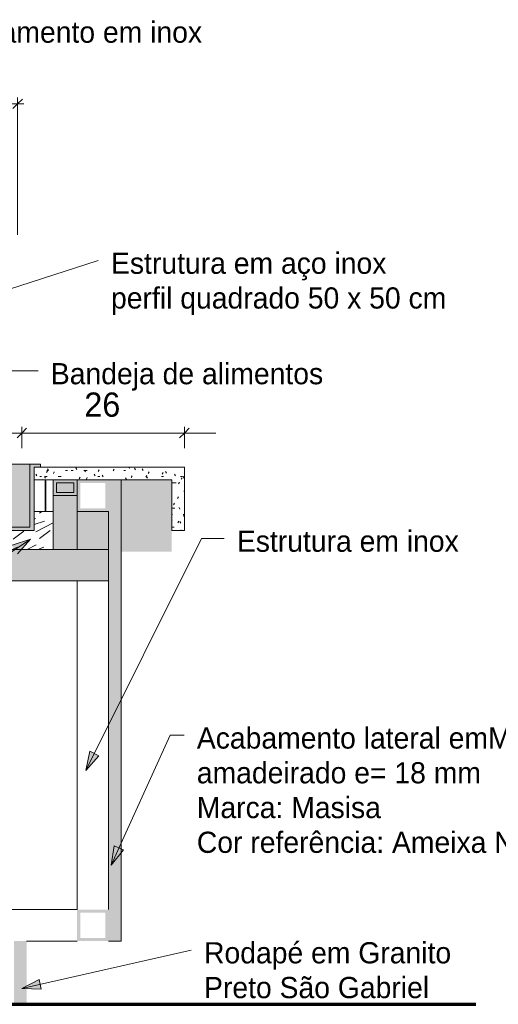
# Model space of a CAD drawing. Header units: metres. Extents: x -1.7 to 80, y -8.6 to 1.8.
# Tile 28 of 79: x 77.886 to 78.644, y 0 to 1.558. Entities that reach past the tile are written whole.
import ezdxf

# ---------------------------------------------------------------- set-up
doc = ezdxf.new("R2010")
doc.units = ezdxf.units.M
for name, color, linetype, lineweight in [('A-ANNO-DIMS', 120, 'Continuous', 9), ('A-ANNO-DIMS-10', 211, 'Continuous', 9), ('A-DETL', 90, 'Continuous', 18), ('A-DETL-GENF', 92, 'Continuous', 18), ('A-GENM', 13, 'Continuous', 18), ('G-ANNO-TEXT', 231, 'Continuous', 9)]:
    doc.layers.add(name, color=color, linetype=linetype, lineweight=lineweight)
doc.styles.add('Century Gothic_2', font='GOTHIC.TTF', dxfattribs={"height": 0.033533})
doc.styles.add('Century Gothic_5', font='GOTHIC.TTF', dxfattribs={"height": 0.038323})
doc.dimstyles.new('_Cotas_detalhamento_3_5_mm_3', dxfattribs={"dimscale": 0.3048, "dimtxt": 0.035, "dimasz": 0.049213, "dimexe": 0.032808, "dimexo": 0.098425, "dimgap": 0.049213, "dimtad": 1, "dimdec": 0, "dimlfac": 100, "dimzin": 0, "dimdsep": 46, "dimtxsty": 'Century Gothic_2', "dimblk1": 'OBLIQUE', "dimblk2": 'OBLIQUE', "dimsah": 1, "dimcen": 0.09, "dimdle": 0.032808, "dimazin": 0, "dimtfac": 1, "dimtdec": 4, "dimtix": 1, "dimtmove": 0, "dimatfit": 3, "dimfxl": 1, "dimtvp": 1, "dimtolj": 1, "dimtzin": 0, "dimarcsym": 2})
doc.dimstyles.new('_Cotas_detalhamento_4_mm__', dxfattribs={"dimscale": 0.3048, "dimtxt": 0.04, "dimasz": 0.049213, "dimexe": 0.032808, "dimexo": 0.098425, "dimgap": 0.049213, "dimtad": 1, "dimdec": 0, "dimlfac": 100, "dimzin": 0, "dimdsep": 46, "dimtxsty": 'Century Gothic_5', "dimblk1": 'OBLIQUE', "dimblk2": 'OBLIQUE', "dimsah": 1, "dimcen": 0.09, "dimdle": 0.164042, "dimazin": 0, "dimtfac": 1, "dimtdec": 4, "dimtix": 1, "dimtmove": 0, "dimatfit": 3, "dimfxl": 1, "dimtvp": 1, "dimtolj": 1, "dimtzin": 0, "dimarcsym": 2})

# ---------------------------------------------------------------- blocks, each defined once
blk = doc.blocks.new('Modelos genéricos 278 - Modelos genéricos 266-1941197-Corte AA- Buffet de Quentes')
at = {"layer": 'A-GENM'}
for p, q in [((6.8511, 0.15), (7.3561, 0.15)), ((7.4061, 0.15), (7.9111, 0.15)), ((6.9311, 0.1), (6.8511, 0.1)), ((7.9111, 0.1), (7.8311, 0.1))]:
    blk.add_line(p, q, dxfattribs=at)
blk = doc.blocks.new('Modelos genéricos 280 - Modelos genéricos 267-1942680-Corte AA- Buffet de Quentes')
at = {"layer": 'A-GENM'}
blk.add_line((7.9111, 0.15), (7.9111, 0.67), dxfattribs=at)
blk = doc.blocks.new('Modelos genéricos 302 - Modelos genéricos 298-1944852-Corte AA- Buffet de Quentes')
at = {"layer": 'A-GENM', "lineweight": 35}
blk.add_line((7.8611, 0.78), (7.8611, 0.83), dxfattribs=at)
blk = doc.blocks.new('DIMBLOCK296-Corte AA- Buffet de Quentes')
at = {"layer": 'A-ANNO-DIMS-10', "lineweight": 18}
for p, q in [((77.5721, 0.9041), (77.5646, 0.8966)), ((77.5721, 0.9041), (77.5796, 0.9116)), ((77.8897, 0.9041), (77.8822, 0.8966)), ((77.8897, 0.9041), (77.8972, 0.9116))]:
    blk.add_line(p, q, dxfattribs=at)
at = {"layer": 'A-ANNO-DIMS-10'}
for p, q in [((77.5721, 0.88), (77.5721, 0.9141)), ((77.5721, 0.9041), (77.8897, 0.9041)), ((77.5721, 0.9041), (77.5721, 0.88)), ((77.8897, 0.88), (77.8897, 0.9141)), ((77.8897, 0.9041), (77.8897, 0.88))]:
    blk.add_line(p, q, dxfattribs=at)
at = {"layer": 'A-ANNO-DIMS-10', "color": 0, "insert": (77.7011, 0.9682), "char_height": 0.03832, "width": 0.071619, "attachment_point": 1, "line_spacing_factor": 0.984117, "style": 'Century Gothic_5'}
blk.add_mtext('32', dxfattribs=at)
blk = doc.blocks.new('_Oblique')
at = {"color": 0, "linetype": 'ByBlock', "lineweight": -2}
blk.add_line((-0.5, -0.5), (0.5, 0.5), dxfattribs=at)
blk = doc.blocks.new('DIMBLOCK297-Corte AA- Buffet de Quentes')
at = {"layer": 'A-ANNO-DIMS-10', "lineweight": 18}
for p, q in [((77.8897, 0.9041), (77.8822, 0.8966)), ((77.8897, 0.9041), (77.8972, 0.9116)), ((78.1471, 0.9041), (78.1396, 0.8966)), ((78.1471, 0.9041), (78.1546, 0.9116))]:
    blk.add_line(p, q, dxfattribs=at)
at = {"layer": 'A-ANNO-DIMS-10'}
for p, q in [((77.8897, 0.88), (77.8897, 0.9141)), ((77.8897, 0.9041), (78.1971, 0.9041)), ((77.8897, 0.9041), (77.8897, 0.88)), ((78.1471, 0.88), (78.1471, 0.9141)), ((78.1471, 0.9041), (78.1471, 0.88))]:
    blk.add_line(p, q, dxfattribs=at)
at = {"layer": 'A-ANNO-DIMS-10', "color": 0, "insert": (77.9886, 0.9682), "char_height": 0.03832, "width": 0.071619, "attachment_point": 1, "line_spacing_factor": 0.984117, "style": 'Century Gothic_5'}
blk.add_mtext('26', dxfattribs=at)
blk = doc.blocks.new('DIMBLOCK302-Corte AA- Buffet de Quentes')
at = {"layer": 'A-ANNO-DIMS-10'}
for p, q in [((76.9832, 1.2175), (76.9832, 1.4351)), ((77.883, 1.2175), (77.883, 1.4351)), ((76.9732, 1.4251), (77.893, 1.4251)), ((76.9832, 1.4251), (76.9832, 1.2175)), ((77.883, 1.4251), (77.883, 1.2175))]:
    blk.add_line(p, q, dxfattribs=at)
at = {"layer": 'A-ANNO-DIMS-10', "lineweight": 18}
for p, q in [((76.9832, 1.4251), (76.9757, 1.4176)), ((76.9832, 1.4251), (76.9907, 1.4326)), ((77.883, 1.4251), (77.8755, 1.4176)), ((77.883, 1.4251), (77.8905, 1.4326))]:
    blk.add_line(p, q, dxfattribs=at)
at = {"layer": 'A-ANNO-DIMS-10', "color": 0, "insert": (77.407, 1.4831), "char_height": 0.03353, "width": 0.062667, "attachment_point": 1, "line_spacing_factor": 0.984117, "style": 'Century Gothic_2'}
blk.add_mtext('90', dxfattribs=at)

msp = doc.modelspace()

# ---------------------------------------------------------------- hatches: boundary and pattern name
at = {"layer": 'A-DETL-GENF'}
for color, points in [(9, [(77.9021, 0.75), (77.9094, 0.75), (77.9094, 0.85), (77.9194, 0.85), (77.9194, 0.855), (77.9021, 0.855), (77.9021, 0.755), (77.5921, 0.755), (77.5921, 0.855), (77.5744, 0.855), (77.5744, 0.85), (77.5844, 0.85), (77.5844, 0.75), (77.8971, 0.75)]), (7, [(77.8922, 0.755), (77.9021, 0.755), (77.9021, 0.855), (77.5921, 0.855), (77.5921, 0.755), (77.8897, 0.755)]), (7, [(78.1271, 0.7163), (78.1271, 0.83), (78.0471, 0.83), (78.0471, 0.7163), (78.061, 0.7163)]), (7, [(78.0271, 0.72), (78.0271, 0.78), (77.9771, 0.78), (77.9771, 0.72)]), (7, [(76.9547, 0.67), (78.0271, 0.67), (78.0271, 0.72), (76.8671, 0.72), (76.8671, 0.67), (76.9171, 0.67)])]:
    msp.add_hatch(color=color, dxfattribs=at).paths.add_polyline_path(points, flags=0)
h = msp.add_hatch(dxfattribs=at)
h.set_pattern_fill('FP_10', color=8, style=0, pattern_type=2)
h.set_pattern_definition([(0, (7.447, 1.875), (0.041, 0.01), [0.003, -0.027, 0.003, -0.027, -0.163]), (0, (7.447, 1.875), (0.041, 0.01), [-0.061, 0.003, -0.058, 0.003, -0.027, -0.071]), (0, (7.447, 1.875), (0.041, 0.01), [-0.152, 0.003, -0.017, 0.003, -0.047]), (120, (7.463, 1.88), (-0.029160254, 0.0305070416), [0.003, -0.027, 0.003, -0.027, -0.163]), (120, (7.463, 1.88), (-0.029160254, 0.0305070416), [-0.061, 0.003, -0.058, 0.003, -0.027, -0.071]), (120, (7.463, 1.88), (-0.029160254, 0.0305070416), [-0.152, 0.003, -0.017, 0.003, -0.047]), (240, (7.468, 1.9), (-0.011839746, -0.0405070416), [0.003, -0.027, 0.003, -0.027, -0.163]), (240, (7.468, 1.9), (-0.011839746, -0.0405070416), [-0.061, 0.003, -0.058, 0.003, -0.027, -0.071]), (240, (7.468, 1.9), (-0.011839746, -0.0405070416), [-0.152, 0.003, -0.017, 0.003, -0.047])])
h.paths.add_polyline_path([(78.1271, 0.75), (78.1471, 0.75), (78.1471, 0.85), (77.9094, 0.85), (77.9094, 0.83), (78.1271, 0.83), (78.1271, 0.758)], flags=0)
h = msp.add_hatch(color=27, dxfattribs=at)
h.paths.add_polyline_path([(76.8471, 0.1), (76.8671, 0.1), (76.8671, 0.83), (76.8471, 0.83), (76.8471, 0.15)], flags=0)
h.paths.add_polyline_path([(78.0471, 0.1), (78.0471, 0.83), (78.0271, 0.83), (78.0271, 0.1)], flags=0)
h = msp.add_hatch(color=9, dxfattribs=at)
h.paths.add_polyline_path([(77.9771, 0.805), (77.9771, 0.83), (77.9394, 0.83), (77.9394, 0.805), (77.9721, 0.805)], flags=0)
h.paths.add_polyline_path([(77.9444, 0.81), (77.9444, 0.825), (77.9721, 0.825), (77.9721, 0.81)], flags=0)
h = msp.add_hatch(color=7, dxfattribs=at)
h.paths.add_polyline_path([(78.0221, 0.78), (78.0271, 0.78), (78.0271, 0.83), (77.9771, 0.83), (77.9771, 0.78), (77.9821, 0.78)], flags=0)
h.paths.add_polyline_path([(78.0221, 0.785), (77.9821, 0.785), (77.9821, 0.825), (78.0221, 0.825), (78.0221, 0.8)], flags=0)
h = msp.add_hatch(color=7, dxfattribs=at)
h.paths.add_polyline_path([(77.9771, 0.72), (77.9771, 0.805), (77.9394, 0.805), (77.9394, 0.72)], flags=0)
h.paths.add_polyline_path([(77.9444, 0.81), (77.9721, 0.81), (77.9721, 0.825), (77.9444, 0.825)], flags=0)
h = msp.add_hatch(dxfattribs=at)
h.set_pattern_fill('FP_11', color=4, style=0, pattern_type=2)
h.set_pattern_definition([(216.87, (7.464, 1.917), (0.1247998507, 0.0836002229), [0.021, -0.187]), (206.565, (7.489, 1.904), (-0.041590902, -0.042038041), [0.047, -0.047]), (198.435, (7.489, 1.883), (-0.0831678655, -0.0414259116), [0.026, -0.105])])
h.paths.add_polyline_path([(77.5544, 0.72), (77.9394, 0.72), (77.9394, 0.78), (77.9094, 0.78), (77.9094, 0.75), (77.5844, 0.75), (77.5844, 0.78), (77.5544, 0.78), (77.5544, 0.75)], flags=0)
h = msp.add_hatch(color=7, dxfattribs=at)
h.paths.add_polyline_path([(78.0271, 0.1), (78.0271, 0.15), (77.9771, 0.15), (77.9771, 0.1), (78.0221, 0.1)], flags=0)
h.paths.add_polyline_path([(77.9821, 0.105), (77.9821, 0.145), (78.0221, 0.145), (78.0221, 0.105)], flags=0)
h = msp.add_hatch(color=7, dxfattribs=at)
h.paths.add_polyline_path([(77.8971, 0), (77.8971, 0.1), (77.8771, 0.1), (77.8771, 0)], flags=0)
h.paths.add_polyline_path([(77.0171, 0), (77.0171, 0.1), (76.9971, 0.1), (76.9971, 0)], flags=0)
at = {"layer": 'G-ANNO-TEXT'}
for points in [[(77.9035, 0.7363), (77.8741, 0.7264), (77.883, 0.713)], [(77.991, 0.3701), (78.0116, 0.3934), (77.9972, 0.4006)], [(78.0309, 0.2204), (78.0507, 0.2443), (78.0361, 0.251)], [(77.8895, 0.0249), (77.9205, 0.0237), (77.9169, 0.0394)]]:
    msp.add_hatch(color=210, dxfattribs=at).paths.add_polyline_path(points, flags=0)

# ---------------------------------------------------------------- linework, layer by layer
at = {"layer": 'A-DETL'}
for p, q in [((77.5921, 0.855), (77.9021, 0.855)), ((77.9194, 0.855), (77.9021, 0.855)), ((77.9021, 0.755), (77.9021, 0.855)), ((78.1471, 0.85), (77.9094, 0.85)), ((77.9094, 0.85), (77.9094, 0.83)), ((77.9194, 0.85), (77.9194, 0.855)), ((78.1471, 0.75), (78.1471, 0.85)), ((77.9094, 0.78), (77.9094, 0.83)), ((77.9094, 0.83), (78.1271, 0.83)), ((77.9394, 0.83), (77.9394, 0.805)), ((77.9771, 0.805), (77.9771, 0.83)), ((78.0471, 0.83), (78.0471, 0.7163)), ((78.1271, 0.83), (78.1271, 0.75)), ((77.9444, 0.81), (77.9444, 0.825)), ((77.9444, 0.825), (77.9721, 0.825)), ((77.9721, 0.825), (77.9721, 0.81)), ((77.9394, 0.805), (77.9394, 0.78)), ((77.9394, 0.805), (77.9771, 0.805)), ((77.9721, 0.81), (77.9444, 0.81)), ((77.9771, 0.72), (77.9771, 0.805)), ((77.9394, 0.78), (77.9094, 0.78)), ((77.9094, 0.78), (77.9094, 0.75)), ((77.9394, 0.72), (77.9394, 0.78)), ((78.0271, 0.78), (77.9771, 0.78)), ((78.0271, 0.72), (78.0271, 0.78)), ((77.9094, 0.75), (77.5844, 0.75)), ((77.5921, 0.755), (77.9021, 0.755)), ((78.1271, 0.75), (78.1471, 0.75)), ((77.5544, 0.72), (77.9394, 0.72)), ((77.9394, 0.72), (77.9771, 0.72)), ((77.9771, 0.72), (78.0271, 0.72)), ((78.0271, 0.72), (78.0271, 0.15)), ((78.0471, 0.1), (78.0471, 0.7163)), ((76.8671, 0.67), (78.0271, 0.67)), ((78.0271, 0.1), (78.0471, 0.1)), ((78.6086, 0), (76.5171, 0))]:
    msp.add_line(p, q, dxfattribs=at)
at = {"layer": 'A-DETL', "lineweight": 70}
msp.add_line((76.4181, 0), (78.6086, 0), dxfattribs=at)
at = {"layer": 'G-ANNO-TEXT', "color": 210}
for p, q in [((77.4562, 0.9977), (78.0106, 1.1771)), ((77.8501, 1.0024), (77.9153, 1.0024)), ((77.9035, 0.7363), (77.7013, 0.6018)), ((77.9035, 0.7363), (77.8741, 0.7264)), ((77.883, 0.713), (77.9035, 0.7363)), ((77.991, 0.3701), (78.1743, 0.7372)), ((78.1743, 0.7372), (78.2099, 0.7372)), ((78.0309, 0.2204), (78.1247, 0.4258)), ((78.1247, 0.4258), (78.1465, 0.4258)), ((77.9972, 0.4006), (77.991, 0.3701)), ((77.991, 0.3701), (78.0116, 0.3934)), ((78.0116, 0.3934), (77.9972, 0.4006)), ((78.0361, 0.251), (78.0309, 0.2204)), ((78.0507, 0.2443), (78.0361, 0.251)), ((78.0309, 0.2204), (78.0507, 0.2443)), ((77.8895, 0.0249), (78.1578, 0.0858)), ((77.9169, 0.0394), (77.8895, 0.0249)), ((77.9205, 0.0237), (77.9169, 0.0394)), ((77.8895, 0.0249), (77.9205, 0.0237))]:
    msp.add_line(p, q, dxfattribs=at)

# ---------------------------------------------------------------- block references
at = {"layer": 'A-GENM'}
for name in ['Modelos genéricos 302 - Modelos genéricos 298-1944852-Corte AA- Buffet de Quentes', 'Modelos genéricos 280 - Modelos genéricos 267-1942680-Corte AA- Buffet de Quentes', 'Modelos genéricos 278 - Modelos genéricos 266-1941197-Corte AA- Buffet de Quentes']:
    msp.add_blockref(name, (70.066, 0), dxfattribs=at)

# ---------------------------------------------------------------- texts
at = {"layer": 'G-ANNO-TEXT', "color": 7, "char_height": 0.033533, "attachment_point": 1, "line_spacing_factor": 0.984117, "style": 'Century Gothic_2'}
for s, insert, width in [('Fechamento em inox', (77.7564, 1.5553), 0.569492), ('Estrutura em aço inox\\Pperfil quadrado 50 x 50 cm', (78.0309, 1.1896), 0.714805), ('Bandeja de alimentos', (77.9356, 1.0148), 0.584611), ('Estrutura em inox', (78.2302, 0.7497), 0.449798), ('Acabamento lateral emMDF\\Pamadeirado e= 18 mm\\PMarca: Masisa\\PCor referência: Ameixa Negra', (78.1668, 0.4382), 0.803), ('Rodapé em Granito\\PPreto São Gabriel', (78.1782, 0.0983), 0.536314)]:
    msp.add_mtext(s, dxfattribs=dict(at, insert=insert, width=width))

# ---------------------------------------------------------------- dimensions: what is measured, and where the dimension line sits
at = {"layer": 'A-ANNO-DIMS'}
for base, p1, p2, dimstyle, override, picture, middle in [((77.883, 1.4251), (76.9832, 1.1875), (77.883, 1.1875), '_Cotas_detalhamento_3_5_mm_3', {"dimpost": '<>', "dimfxl": 0.899843}, 'DIMBLOCK302-Corte AA- Buffet de Quentes', (77.4331, 1.4577)), ((77.8897, 0.9041), (77.5721, 0.85), (77.8897, 0.85), '_Cotas_detalhamento_4_mm__', {"dimpost": '<>', "dimfxl": 0.317657}, 'DIMBLOCK296-Corte AA- Buffet de Quentes', (77.7309, 0.9392)), ((78.1471, 0.9041), (77.8897, 0.85), (78.1471, 0.85), '_Cotas_detalhamento_4_mm__', {"dimpost": '<>', "dimfxl": 0.257343}, 'DIMBLOCK297-Corte AA- Buffet de Quentes', (78.0184, 0.9392))]:
    dim = msp.add_linear_dim(base=base, p1=p1, p2=p2, dimstyle=dimstyle, override=override, dxfattribs=at)
    dim.commit()
    dim.dimension.update_dxf_attribs({"geometry": picture, "text_midpoint": middle})

doc.saveas('drawing.dxf')
